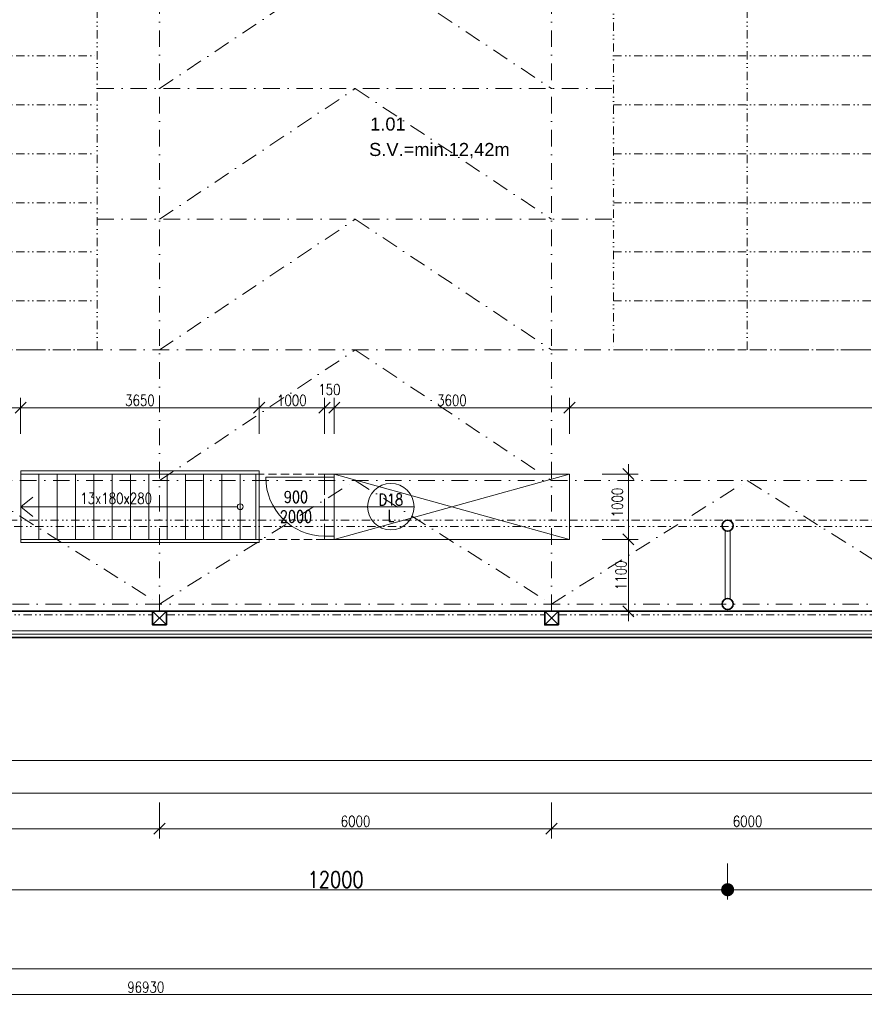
# Model space of a CAD drawing. Header units: millimetres. Extents: x -485339 to 350584, y -1189934 to 0.
# Tile 27 of 178: x -229878 to -216951, y -1065795 to -1050723. Entities that reach past the tile are written whole.
import ezdxf
from ezdxf.enums import TextEntityAlignment as Align

# ---------------------------------------------------------------- set-up
doc = ezdxf.new("R2010")
doc.units = ezdxf.units.MM
doc.header["$LTSCALE"] = 10
for name, pattern in [('DASHDOT', [25.4, 12.7, -6.35, 0, -6.35]), ('DĚLICÍ2', [15.875, 6.35, -3.175, 0, -3.175, 0, -3.175]), ('ČÁRKOVANÁ', [19.05, 12.7, -6.35])]:
    doc.linetypes.add(name, pattern=pattern)
doc.layers.get('Defpoints').update_dxf_attribs({"color": 201})
for name, color, linetype, lineweight in [('N_dveře', 10, 'Continuous', 18), ('N_kóty', 10, 'Continuous', 18), ('N_popis_otvory', 10, 'Continuous', 18), ('N_čáry_obrys', 10, 'Continuous', 35), ('N_čáry_obv.plášt', 212, 'Continuous', 18), ('N_čáry_plné', 10, 'Continuous', 18), ('St__otvory_dveře', 40, 'Continuous', 18), ('St_kóty', 132, 'Continuous', 18), ('St_plocha_místnosti', 250, 'Continuous', 18), ('St_popis', 250, 'Continuous', 18), ('St_sloupy_konstrukce haly', 5, 'Continuous', 35), ('St_sloupy_opláštění_půdorys', 25, 'Continuous', 35), ('St_čáry_nad', 250, 'DĚLICÍ2', 18), ('St_čáry_osy', 250, 'DASHDOT', 18), ('St_čáry_plné', 250, 'Continuous', 18)]:
    doc.layers.add(name, color=color, linetype=linetype, lineweight=lineweight)
doc.styles.add('Andy', font='arial.ttf')
doc.styles.get("Standard").update_dxf_attribs({"font": 'simplex.shx', "width": 0.8})
doc.linetypes.add('IZOLACE', pattern='A,0.0001,-0.1,[134,ltypeshp.shx,S=0.1,R=0,X=-0.1,Y=0],-0.2,[134,ltypeshp.shx,S=0.1,R=180,X=0.1,Y=0],-0.1', length=0.4001)
doc.dimstyles.new('stavebníM100', dxfattribs={"dimtxt": 165, "dimasz": 170, "dimexe": 150, "dimexo": 100, "dimgap": 30, "dimtad": 1, "dimdec": 0, "dimtxsty": 'Standard', "dimblk": 'OBLIQUE', "dimcen": -2.5, "dimdle": 150, "dimclrd": 256, "dimclre": 256, "dimclrt": 256, "dimadec": 4, "dimazin": 0, "dimtfac": 1, "dimtdec": 0, "dimtmove": 2, "dimatfit": 3, "dimldrblk": 'OBLIQUE', "dimfxl": 400, "dimfxlon": 1, "dimlwd": -1, "dimlwe": -1, "dimarcsym": 0})
doc.dimstyles.new('stavebníM100_modul', dxfattribs={"dimtxt": 250, "dimasz": 200, "dimexe": 150, "dimexo": 100, "dimgap": 30, "dimtad": 1, "dimdec": 0, "dimtxsty": 'Standard', "dimblk": 'DOT', "dimcen": -2.5, "dimdle": 150, "dimclrd": 256, "dimclre": 256, "dimclrt": 256, "dimadec": 4, "dimazin": 0, "dimtfac": 1, "dimtdec": 0, "dimtmove": 2, "dimatfit": 3, "dimldrblk": 'OBLIQUE', "dimfxl": 400, "dimfxlon": 1, "dimlwd": -1, "dimlwe": -1, "dimarcsym": 0})

# ---------------------------------------------------------------- blocks, each defined once
blk = doc.blocks.new('G$C08AFE675')
at = {"layer": 'St_sloupy_konstrukce haly', "color": 250, "lineweight": 18, "ltscale": 2}
for points in [[(-525, 40), (525, 40)], [(-525, -40), (525, -40)]]:
    blk.add_lwpolyline(points, dxfattribs=at)
at = {"layer": 'St_sloupy_konstrukce haly', "ltscale": 2}
for centre in [(-600, 0), (600, 0)]:
    blk.add_circle(centre, 85, dxfattribs=at)
blk = doc.blocks.new('G$C0F2906C7')
at = {"layer": 'St_sloupy_opláštění_půdorys', "ltscale": 2}
blk.add_lwpolyline([(-105, -105), (105, -105), (105, 105), (-105, 105)], close=True, dxfattribs=at)
for points in [[(-105, 105), (105, -105)], [(105, 105), (-105, -105)]]:
    blk.add_lwpolyline(points, dxfattribs=at)
blk = doc.blocks.new('G$CE3D3B369')
at = {"layer": 'St_čáry_osy', "linetype": 'ByBlock', "ltscale": 2}
blk.add_lwpolyline([(0, 0), (12000, 0), (12000, 4100), (0, 4100)], close=True, dxfattribs=at)
for points in [[(750, 4100), (750, 0)], [(1500, 4100), (1500, 0)], [(2250, 4100), (2250, 0)], [(3000, 4100), (3000, 0)], [(3750, 4100), (3750, 0)], [(4500, 4100), (4500, 0)], [(5250, 4100), (5250, 0)], [(6000, 4100), (6000, 0)], [(6750, 4100), (6750, 0)], [(7500, 4100), (7500, 0)], [(8250, 4100), (8250, 0)], [(9000, 4100), (9000, 0)], [(9750, 4100), (9750, 0)], [(10500, 4100), (10500, 0)], [(11250, 4100), (11250, 0)], [(0, 2050), (12000, 2050)]]:
    blk.add_lwpolyline(points, dxfattribs=at)
at = {"layer": 'St_čáry_osy', "ltscale": 2}
blk.add_lwpolyline([(12000, 4100), (12000, 0)], dxfattribs=at)
blk = doc.blocks.new('*U6988')
at = {"layer": 'St_čáry_osy', "ltscale": 2}
blk.add_lwpolyline([(-3000, -1945), (-4, -55), (3000, -1945)], dxfattribs=at)
blk = doc.blocks.new('*U6987')
at = {"layer": 'St_čáry_osy', "ltscale": 2}
for p in [(36000, 0), (42000, 0), (48000, 0)]:
    blk.add_blockref('*U6988', p, dxfattribs=at)
blk = doc.blocks.new('*U6990')
at = {"layer": 'St_čáry_osy', "ltscale": 2}
blk.add_lwpolyline([(-3000, -1000), (-4, 1000), (3000, -1000)], dxfattribs=at)
blk = doc.blocks.new('*U6989')
at = {"layer": 'St_čáry_osy', "ltscale": 2}
for p in [(36000, 6000), (36000, 4000), (36000, 2000), (36000, 0)]:
    blk.add_blockref('*U6990', p, dxfattribs=at)
blk = doc.blocks.new('_OBLIQUE')
at = {"color": 0, "linetype": 'ByBlock'}
blk.add_line((-0.5, -0.5), (0.5, 0.5), dxfattribs=at)
blk = doc.blocks.new('*D6996')
at = {"layer": 'Defpoints', "color": 0}
for p in [(-276113, -1061874), (-206363, -1062274), (-206363, -1062563)]:
    blk.add_point(p, dxfattribs=at)
at = {"layer": 'St_kóty'}
for p, q in [((-276113, -1062163), (-276113, -1062713)), ((-206363, -1062374), (-206363, -1062713)), ((-276263, -1062563), (-206213, -1062563))]:
    blk.add_line(p, q, dxfattribs=at)
at = {"layer": 'St_kóty', "linetype": 'ByBlock', "xscale": 170, "yscale": 170, "zscale": 170, "rotation": 180}
blk.add_blockref('_OBLIQUE', (-276113, -1062563), dxfattribs=at)
at = {"layer": 'St_kóty', "linetype": 'ByBlock', "xscale": 170, "yscale": 170, "zscale": 170}
blk.add_blockref('_OBLIQUE', (-206363, -1062563), dxfattribs=at)
at = {"layer": 'St_kóty', "insert": (-241238, -1062450), "char_height": 165, "attachment_point": 5}
blk.add_mtext('69750', dxfattribs=at)
blk = doc.blocks.new('*D7019')
at = {"layer": 'Defpoints', "color": 0}
for p in [(-233738, -1059883), (-227738, -1059883), (-227738, -1063107)]:
    blk.add_point(p, dxfattribs=at)
at = {"layer": 'St_kóty'}
for p, q in [((-233738, -1062707), (-233738, -1063257)), ((-227738, -1062707), (-227738, -1063257)), ((-233888, -1063107), (-227588, -1063107))]:
    blk.add_line(p, q, dxfattribs=at)
at = {"layer": 'St_kóty', "linetype": 'ByBlock', "xscale": 170, "yscale": 170, "zscale": 170, "rotation": 180}
blk.add_blockref('_OBLIQUE', (-233738, -1063107), dxfattribs=at)
at = {"layer": 'St_kóty', "linetype": 'ByBlock', "xscale": 170, "yscale": 170, "zscale": 170}
blk.add_blockref('_OBLIQUE', (-227738, -1063107), dxfattribs=at)
at = {"layer": 'St_kóty', "insert": (-230738, -1062994), "char_height": 165, "attachment_point": 5}
blk.add_mtext('6000', dxfattribs=at)
blk = doc.blocks.new('*D7020')
at = {"layer": 'Defpoints', "color": 0}
for p in [(-227738, -1059883), (-221738, -1059883), (-221738, -1063107)]:
    blk.add_point(p, dxfattribs=at)
at = {"layer": 'St_kóty'}
for p, q in [((-227738, -1062707), (-227738, -1063257)), ((-221738, -1062707), (-221738, -1063257)), ((-227888, -1063107), (-221588, -1063107))]:
    blk.add_line(p, q, dxfattribs=at)
at = {"layer": 'St_kóty', "linetype": 'ByBlock', "xscale": 170, "yscale": 170, "zscale": 170, "rotation": 180}
blk.add_blockref('_OBLIQUE', (-227738, -1063107), dxfattribs=at)
at = {"layer": 'St_kóty', "linetype": 'ByBlock', "xscale": 170, "yscale": 170, "zscale": 170}
blk.add_blockref('_OBLIQUE', (-221738, -1063107), dxfattribs=at)
at = {"layer": 'St_kóty', "insert": (-224738, -1062994), "char_height": 165, "attachment_point": 5}
blk.add_mtext('6000', dxfattribs=at)
blk = doc.blocks.new('*D7021')
at = {"layer": 'Defpoints', "color": 0}
for p in [(-221738, -1059883), (-215738, -1059883), (-215738, -1063107)]:
    blk.add_point(p, dxfattribs=at)
at = {"layer": 'St_kóty'}
for p, q in [((-221738, -1062707), (-221738, -1063257)), ((-215738, -1062707), (-215738, -1063257)), ((-221888, -1063107), (-215588, -1063107))]:
    blk.add_line(p, q, dxfattribs=at)
at = {"layer": 'St_kóty', "linetype": 'ByBlock', "xscale": 170, "yscale": 170, "zscale": 170, "rotation": 180}
blk.add_blockref('_OBLIQUE', (-221738, -1063107), dxfattribs=at)
at = {"layer": 'St_kóty', "linetype": 'ByBlock', "xscale": 170, "yscale": 170, "zscale": 170}
blk.add_blockref('_OBLIQUE', (-215738, -1063107), dxfattribs=at)
at = {"layer": 'St_kóty', "insert": (-218738, -1062994), "char_height": 165, "attachment_point": 5}
blk.add_mtext('6000', dxfattribs=at)
blk = doc.blocks.new('_Dot')
at = {"color": 0, "linetype": 'ByBlock', "lineweight": -2}
blk.add_line((-0.5, 0), (-1, 0), dxfattribs=at)
at = {"color": 0, "linetype": 'ByBlock', "const_width": 0.5}
blk.add_lwpolyline([(-0.25, 0, 1), (0.25, 0, 1)], format="xyb", close=True, dxfattribs=at)
blk = doc.blocks.new('*D7034')
at = {"layer": 'Defpoints', "color": 0}
for p in [(-219043, -1040868), (-207051, -1040782), (-219043, -1064041)]:
    blk.add_point(p, dxfattribs=at)
at = {"layer": 'St_kóty'}
for p, q in [((-219043, -1063641), (-219043, -1064191)), ((-207051, -1063641), (-207051, -1064191)), ((-207251, -1064041), (-218843, -1064041))]:
    blk.add_line(p, q, dxfattribs=at)
at = {"layer": 'St_kóty', "linetype": 'ByBlock', "xscale": 200, "yscale": 200, "zscale": 200, "rotation": 180}
blk.add_blockref('_Dot', (-219043, -1064041), dxfattribs=at)
at = {"layer": 'St_kóty', "linetype": 'ByBlock', "xscale": 200, "yscale": 200, "zscale": 200}
blk.add_blockref('_Dot', (-207051, -1064041), dxfattribs=at)
at = {"layer": 'St_kóty', "insert": (-213047, -1063886), "char_height": 250, "attachment_point": 5}
blk.add_mtext('11992', dxfattribs=at)
blk = doc.blocks.new('*D7035')
at = {"layer": 'Defpoints', "color": 0}
for p in [(-231043, -1040868), (-219043, -1040868), (-231043, -1064041)]:
    blk.add_point(p, dxfattribs=at)
at = {"layer": 'St_kóty'}
for p, q in [((-231043, -1063641), (-231043, -1064191)), ((-219043, -1063641), (-219043, -1064191)), ((-219243, -1064041), (-230843, -1064041))]:
    blk.add_line(p, q, dxfattribs=at)
at = {"layer": 'St_kóty', "linetype": 'ByBlock', "xscale": 200, "yscale": 200, "zscale": 200, "rotation": 180}
blk.add_blockref('_Dot', (-231043, -1064041), dxfattribs=at)
at = {"layer": 'St_kóty', "linetype": 'ByBlock', "xscale": 200, "yscale": 200, "zscale": 200}
blk.add_blockref('_Dot', (-219043, -1064041), dxfattribs=at)
at = {"layer": 'St_kóty', "insert": (-225043, -1063886), "char_height": 250, "attachment_point": 5}
blk.add_mtext('12000', dxfattribs=at)
blk = doc.blocks.new('*D7256')
at = {"layer": 'Defpoints', "color": 0}
for p in [(-179483, -1042046), (-276413, -1060078), (-179483, -1065645)]:
    blk.add_point(p, dxfattribs=at)
at = {"layer": 'St_kóty'}
for p, q in [((-276413, -1065245), (-276413, -1065795)), ((-179483, -1065245), (-179483, -1065795)), ((-276563, -1065645), (-179333, -1065645))]:
    blk.add_line(p, q, dxfattribs=at)
at = {"layer": 'St_kóty', "linetype": 'ByBlock', "xscale": 170, "yscale": 170, "zscale": 170, "rotation": 180}
blk.add_blockref('_OBLIQUE', (-276413, -1065645), dxfattribs=at)
at = {"layer": 'St_kóty', "linetype": 'ByBlock', "xscale": 170, "yscale": 170, "zscale": 170}
blk.add_blockref('_OBLIQUE', (-179483, -1065645), dxfattribs=at)
at = {"layer": 'St_kóty', "insert": (-227948, -1065533), "char_height": 165, "attachment_point": 5}
blk.add_mtext('96930', dxfattribs=at)
blk = doc.blocks.new('*D7257')
at = {"layer": 'Defpoints', "color": 0}
for p in [(-276413, -1060078), (-195583, -1060478), (-195583, -1065253)]:
    blk.add_point(p, dxfattribs=at)
at = {"layer": 'St_kóty'}
for p, q in [((-276413, -1064853), (-276413, -1065403)), ((-195583, -1064853), (-195583, -1065403)), ((-276563, -1065253), (-195433, -1065253))]:
    blk.add_line(p, q, dxfattribs=at)
at = {"layer": 'St_kóty', "linetype": 'ByBlock', "xscale": 170, "yscale": 170, "zscale": 170, "rotation": 180}
blk.add_blockref('_OBLIQUE', (-276413, -1065253), dxfattribs=at)
at = {"layer": 'St_kóty', "linetype": 'ByBlock', "xscale": 170, "yscale": 170, "zscale": 170}
blk.add_blockref('_OBLIQUE', (-195583, -1065253), dxfattribs=at)
at = {"layer": 'St_kóty', "insert": (-235998, -1065141), "char_height": 165, "attachment_point": 5}
blk.add_mtext('80830', dxfattribs=at)
blk = doc.blocks.new('*D7307')
at = {"layer": 'Defpoints', "color": 0}
for p in [(-276413, -1060654), (-206363, -1060654), (-206363, -1062062)]:
    blk.add_point(p, dxfattribs=at)
at = {"layer": 'N_kóty'}
for p, q in [((-276413, -1061662), (-276413, -1062212)), ((-206363, -1061662), (-206363, -1062212)), ((-276563, -1062062), (-206213, -1062062))]:
    blk.add_line(p, q, dxfattribs=at)
at = {"layer": 'N_kóty', "linetype": 'ByBlock', "xscale": 170, "yscale": 170, "zscale": 170, "rotation": 180}
blk.add_blockref('_OBLIQUE', (-276413, -1062062), dxfattribs=at)
at = {"layer": 'N_kóty', "linetype": 'ByBlock', "xscale": 170, "yscale": 170, "zscale": 170}
blk.add_blockref('_OBLIQUE', (-206363, -1062062), dxfattribs=at)
at = {"layer": 'N_kóty', "insert": (-241388, -1061949), "char_height": 165, "attachment_point": 5}
blk.add_mtext('70050', dxfattribs=at)
blk = doc.blocks.new('*U7799')
at = {"layer": 'St_čáry_plné', "ltscale": 2}
blk.add_line((0, 500), (0, -500), dxfattribs=at)
blk = doc.blocks.new('*U7800')
at = {"layer": 'St_čáry_plné', "lineweight": 18}
for p in [(0, 0), (280, 0), (560, 0), (840, 0), (1120, 0), (1400, 0), (1680, 0), (1960, 0), (2240, 0), (2520, 0), (2800, 0), (3080, 0)]:
    blk.add_blockref('*U7799', p, dxfattribs=at)
blk = doc.blocks.new('G$C4A64DE30')
at = {"layer": 'N_dveře', "ltscale": 2}
blk.add_lwpolyline([(-150, 450), (-1050, 450)], dxfattribs=at)
blk.add_arc((-150, 450), 900, 180, 270, dxfattribs=at)
at = {"layer": 'N_popis_otvory'}
blk.add_lwpolyline([(-1155, 0), (510, 0)], dxfattribs=at)
blk.add_circle((865, 0), 355, dxfattribs=at)
at = {"layer": 'N_čáry_plné'}
blk.add_lwpolyline([(510, 0), (1219, 0)], dxfattribs=at)
at = {"layer": 'St__otvory_dveře', "linetype": 'ČÁRKOVANÁ', "ltscale": 2}
for points in [[(-150, 450), (-150, 500), (0, 500), (0, 450)], [(-150, -500), (-150, -450), (0, -450), (0, -500)]]:
    blk.add_lwpolyline(points, close=True, dxfattribs=at)
for points in [[(-150, 450), (-150, -450)], [(0, 450), (0, -450)]]:
    blk.add_lwpolyline(points, dxfattribs=at)
at = {"layer": 'N_popis_otvory', "width": 0.8}
for s, p in [('D18', (865, 108)), ('L', (865, -139))]:
    blk.add_text(s, height=180, dxfattribs=at).set_placement(p, align=Align.MIDDLE_CENTER)
at = {"layer": 'N_popis_otvory', "insert": (-587, 0), "char_height": 180, "width": 1342.53, "attachment_point": 5}
blk.add_mtext('900\\P2000', dxfattribs=at)
blk = doc.blocks.new('*D7811')
at = {"layer": 'Defpoints', "color": 0}
for p in [(-226213, -1056663), (-229863, -1057628), (-226213, -1057628)]:
    blk.add_point(p, dxfattribs=at)
at = {"layer": 'St_kóty'}
for p, q in [((-229863, -1057063), (-229863, -1056513)), ((-226213, -1057063), (-226213, -1056513)), ((-230013, -1056663), (-226063, -1056663))]:
    blk.add_line(p, q, dxfattribs=at)
at = {"layer": 'St_kóty', "linetype": 'ByBlock', "xscale": 170, "yscale": 170, "zscale": 170, "rotation": 180}
blk.add_blockref('_OBLIQUE', (-229863, -1056663), dxfattribs=at)
at = {"layer": 'St_kóty', "linetype": 'ByBlock', "xscale": 170, "yscale": 170, "zscale": 170}
blk.add_blockref('_OBLIQUE', (-226213, -1056663), dxfattribs=at)
at = {"layer": 'St_kóty', "lineweight": 18, "insert": (-228038, -1056550), "char_height": 165, "attachment_point": 5}
blk.add_mtext('3650', dxfattribs=at)
blk = doc.blocks.new('*D7812')
at = {"layer": 'Defpoints', "color": 0}
for p in [(-225213, -1056663), (-226213, -1057628), (-225213, -1057678)]:
    blk.add_point(p, dxfattribs=at)
at = {"layer": 'St_kóty'}
for p, q in [((-226213, -1057063), (-226213, -1056513)), ((-225213, -1057063), (-225213, -1056513)), ((-226363, -1056663), (-225063, -1056663))]:
    blk.add_line(p, q, dxfattribs=at)
at = {"layer": 'St_kóty', "linetype": 'ByBlock', "xscale": 170, "yscale": 170, "zscale": 170, "rotation": 180}
blk.add_blockref('_OBLIQUE', (-226213, -1056663), dxfattribs=at)
at = {"layer": 'St_kóty', "linetype": 'ByBlock', "xscale": 170, "yscale": 170, "zscale": 170}
blk.add_blockref('_OBLIQUE', (-225213, -1056663), dxfattribs=at)
at = {"layer": 'St_kóty', "lineweight": 18, "insert": (-225713, -1056550), "char_height": 165, "attachment_point": 5}
blk.add_mtext('1000', dxfattribs=at)
blk = doc.blocks.new('*D7813')
at = {"layer": 'Defpoints', "color": 0}
for p in [(-225063, -1056663), (-225213, -1057678), (-225063, -1057678)]:
    blk.add_point(p, dxfattribs=at)
at = {"layer": 'St_kóty'}
for p, q in [((-225213, -1057063), (-225213, -1056513)), ((-225063, -1057063), (-225063, -1056513)), ((-225363, -1056663), (-224913, -1056663))]:
    blk.add_line(p, q, dxfattribs=at)
at = {"layer": 'St_kóty', "linetype": 'ByBlock', "xscale": 170, "yscale": 170, "zscale": 170, "rotation": 180}
blk.add_blockref('_OBLIQUE', (-225213, -1056663), dxfattribs=at)
at = {"layer": 'St_kóty', "linetype": 'ByBlock', "xscale": 170, "yscale": 170, "zscale": 170}
blk.add_blockref('_OBLIQUE', (-225063, -1056663), dxfattribs=at)
at = {"layer": 'St_kóty', "lineweight": 18, "insert": (-225138, -1056385), "char_height": 165, "attachment_point": 5}
blk.add_mtext('150', dxfattribs=at)
blk = doc.blocks.new('*D7814')
at = {"layer": 'Defpoints', "color": 0}
for p in [(-221463, -1056663), (-225063, -1057678), (-221463, -1057678)]:
    blk.add_point(p, dxfattribs=at)
at = {"layer": 'St_kóty'}
for p, q in [((-225063, -1057063), (-225063, -1056513)), ((-221463, -1057063), (-221463, -1056513)), ((-225213, -1056663), (-221313, -1056663))]:
    blk.add_line(p, q, dxfattribs=at)
at = {"layer": 'St_kóty', "linetype": 'ByBlock', "xscale": 170, "yscale": 170, "zscale": 170, "rotation": 180}
blk.add_blockref('_OBLIQUE', (-225063, -1056663), dxfattribs=at)
at = {"layer": 'St_kóty', "linetype": 'ByBlock', "xscale": 170, "yscale": 170, "zscale": 170}
blk.add_blockref('_OBLIQUE', (-221463, -1056663), dxfattribs=at)
at = {"layer": 'St_kóty', "lineweight": 18, "insert": (-223263, -1056550), "char_height": 165, "attachment_point": 5}
blk.add_mtext('3600', dxfattribs=at)
blk = doc.blocks.new('*D7815')
at = {"layer": 'Defpoints', "color": 0}
for p in [(-221463, -1057678), (-221463, -1058678), (-220562, -1058678)]:
    blk.add_point(p, dxfattribs=at)
at = {"layer": 'St_kóty'}
for p, q in [((-220562, -1057528), (-220562, -1058828)), ((-220962, -1057678), (-220412, -1057678)), ((-220962, -1058678), (-220412, -1058678))]:
    blk.add_line(p, q, dxfattribs=at)
at = {"layer": 'St_kóty', "linetype": 'ByBlock', "xscale": 170, "yscale": 170, "zscale": 170}
for p, rotation in [((-220562, -1057678), 90), ((-220562, -1058678), 270)]:
    blk.add_blockref('_OBLIQUE', p, dxfattribs=dict(at, rotation=rotation))
at = {"layer": 'St_kóty', "lineweight": 18, "insert": (-220731, -1058114), "char_height": 165, "attachment_point": 5, "rotation": 90}
blk.add_mtext('1000', dxfattribs=at)
blk = doc.blocks.new('*D7816')
at = {"layer": 'Defpoints', "color": 0}
for p in [(-221463, -1058678), (-220562, -1059778), (-220562, -1059778)]:
    blk.add_point(p, dxfattribs=at)
at = {"layer": 'St_kóty'}
for p, q in [((-220562, -1058528), (-220562, -1059928)), ((-220962, -1058678), (-220412, -1058678)), ((-220462, -1059778), (-220412, -1059778))]:
    blk.add_line(p, q, dxfattribs=at)
at = {"layer": 'St_kóty', "linetype": 'ByBlock', "xscale": 170, "yscale": 170, "zscale": 170}
for p, rotation in [((-220562, -1058678), 90), ((-220562, -1059778), 270)]:
    blk.add_blockref('_OBLIQUE', p, dxfattribs=dict(at, rotation=rotation))
at = {"layer": 'St_kóty', "lineweight": 18, "insert": (-220675, -1059228), "char_height": 165, "attachment_point": 5, "rotation": 90}
blk.add_mtext('1100', dxfattribs=at)
blk = doc.blocks.new('*D7817')
at = {"layer": 'Defpoints', "color": 0}
for p in [(-206363, -1056663), (-221463, -1057678), (-206363, -1059778)]:
    blk.add_point(p, dxfattribs=at)
at = {"layer": 'St_kóty'}
for p, q in [((-221463, -1057063), (-221463, -1056513)), ((-206363, -1057063), (-206363, -1056513)), ((-221613, -1056663), (-206213, -1056663))]:
    blk.add_line(p, q, dxfattribs=at)
at = {"layer": 'St_kóty', "linetype": 'ByBlock', "xscale": 170, "yscale": 170, "zscale": 170, "rotation": 180}
blk.add_blockref('_OBLIQUE', (-221463, -1056663), dxfattribs=at)
at = {"layer": 'St_kóty', "linetype": 'ByBlock', "xscale": 170, "yscale": 170, "zscale": 170}
blk.add_blockref('_OBLIQUE', (-206363, -1056663), dxfattribs=at)
at = {"layer": 'St_kóty', "lineweight": 18, "insert": (-213913, -1056550), "char_height": 165, "attachment_point": 5}
blk.add_mtext('15100', dxfattribs=at)

msp = doc.modelspace()

# ---------------------------------------------------------------- linework, layer by layer
at = {"layer": 'N_čáry_obrys', "ltscale": 2}
msp.add_lwpolyline([(-206462.7, -1060177.6), (-276112.7, -1060177.6)], dxfattribs=at)
at = {"layer": 'N_čáry_obv.plášt', "linetype": 'IZOLACE', "ltscale": 10}
msp.add_lwpolyline([(-206412.7, -1060127.6), (-276462.7, -1060127.6)], dxfattribs=at)
at = {"layer": 'St__otvory_dveře', "linetype": 'ČÁRKOVANÁ'}
msp.add_lwpolyline([(-226262.7, -1057677.6), (-225212.7, -1057677.6), (-225212.7, -1058677.6), (-226262.7, -1058677.6)], dxfattribs=at)
at = {"layer": 'St_sloupy_konstrukce haly', "ltscale": 2}
msp.add_lwpolyline([(-276112.7, -1059777.6), (-206362.7, -1059777.6)], dxfattribs=at)
at = {"layer": 'St_čáry_nad', "ltscale": 2}
for points in [[(-207042.7, -1058382.6), (-275737.7, -1058382.6)], [(-206959.1, -1058482.6), (-275737.7, -1058482.6)], [(-233632.7, -1059832.6), (-227842.7, -1059832.6)], [(-227632.7, -1059832.6), (-221842.7, -1059832.6)], [(-221632.7, -1059832.6), (-215842.7, -1059832.6)]]:
    msp.add_lwpolyline(points, dxfattribs=at)
at = {"layer": 'St_čáry_osy', "ltscale": 2}
for points in [[(-227737.7, -1059777.6), (-227737.7, -1011656.9)], [(-221737.7, -1059777.6), (-221737.7, -1011656.9)], [(-228692, -1051777.6), (-220792, -1051777.6)], [(-228692, -1053777.6), (-220792, -1053777.6)], [(-276112.7, -1055777.6), (-206362.7, -1055777.6)], [(-276112.7, -1057777.6), (-206362.7, -1057777.6)], [(-206362.7, -1059667.6), (-275957.7, -1059667.6)]]:
    msp.add_lwpolyline(points, dxfattribs=at)
at = {"layer": 'St_čáry_plné', "ltscale": 2}
for p, q in [((-229862.7, -1057627.6), (-229862.7, -1058727.6)), ((-226262.7, -1057677.6), (-229862.7, -1057677.6)), ((-226262.7, -1058677.6), (-226262.7, -1057677.6)), ((-229862.7, -1058677.6), (-226262.7, -1058677.6))]:
    msp.add_line(p, q, dxfattribs=at)
for points in [[(-229862.7, -1058727.6), (-226212.7, -1058727.6), (-226212.7, -1057627.6), (-229862.7, -1057627.6)], [(-206362.7, -1060077.6), (-276112.7, -1060077.6)]]:
    msp.add_lwpolyline(points, dxfattribs=at)
at = {"layer": 'St_čáry_plné', "lineweight": 18}
for points in [[(-226262.7, -1057677.6), (-226262.7, -1058677.6)], [(-225062.7, -1057677.6), (-221462.7, -1058677.6)], [(-221462.7, -1057677.6), (-225062.7, -1058677.6)], [(-229862.7, -1058177.6), (-229677.6, -1058029.9)], [(-226547, -1058177.6), (-229862.7, -1058177.6)], [(-229862.7, -1058177.6), (-229677.6, -1058325.4)]]:
    msp.add_lwpolyline(points, dxfattribs=at)
at = {"layer": 'St_čáry_plné', "ltscale": 2}
msp.add_lwpolyline([(-221462.7, -1058677.6), (-221462.7, -1057677.6), (-225062.7, -1057677.6), (-225062.7, -1058677.6)], close=True, dxfattribs=at)
at = {"layer": 'St_čáry_plné', "lineweight": 18}
msp.add_circle((-226502.7, -1058177.6), 44.2, dxfattribs=at)

# ---------------------------------------------------------------- block references
at = {"layer": 'St__otvory_dveře', "lineweight": 18}
msp.add_blockref('G$C4A64DE30', (-225062.7, -1058177.6), dxfattribs=at)
at = {"layer": 'St_sloupy_konstrukce haly', "ltscale": 2, "rotation": 90}
msp.add_blockref('G$C08AFE675', (-219042.7, -1059067.6), dxfattribs=at)
at = {"layer": 'St_sloupy_opláštění_půdorys', "ltscale": 2, "rotation": 90}
for p in [(-227737.7, -1059882.6), (-221737.7, -1059882.6)]:
    msp.add_blockref('G$C0F2906C7', p, dxfattribs=at)
at = {"layer": 'St_čáry_nad', "ltscale": 2, "rotation": 90}
for p in [(-228692, -1055777.6), (-216692, -1055777.6)]:
    msp.add_blockref('G$CE3D3B369', p, dxfattribs=at)
at = {"layer": 'St_čáry_osy', "ltscale": 2}
for name, p in [('*U6989', (-260737.7, -1056777.6)), ('*U6987', (-266737.7, -1057722.6))]:
    msp.add_blockref(name, p, dxfattribs=at)
at = {"layer": 'St_čáry_plné', "lineweight": 18}
msp.add_blockref('*U7800', (-229582.7, -1058177.6), dxfattribs=at)

# ---------------------------------------------------------------- texts
at = {"layer": 'Defpoints', "ltscale": 2, "style": 'Andy'}
msp.add_text('S.V.=min.12,42m', height=200, dxfattribs=at).set_placement((-224529.9, -1052809.4))
at = {"layer": 'St_plocha_místnosti', "ltscale": 2, "style": 'Andy'}
msp.add_text('1.01', height=200, dxfattribs=at).set_placement((-224513.8, -1052419.9))
at = {"layer": 'St_popis', "ltscale": 2, "width": 0.8}
msp.add_text('13x180x280', height=165, dxfattribs=at).set_placement((-228950.5, -1058132.6))

# ---------------------------------------------------------------- dimensions: what is measured, and where the dimension line sits
at = {"layer": 'N_kóty'}
dim = msp.add_linear_dim(base=(-206362.7, -1062061.7), p1=(-276412.7, -1060653.8), p2=(-206362.7, -1060653.8), dimstyle='stavebníM100', dxfattribs=at)
dim.commit()
dim.dimension.update_dxf_attribs({"geometry": '*D7307', "text_midpoint": (-241387.7, -1061949.2)})
at = {"layer": 'St_kóty'}
for base, p1, p2, dimstyle, picture, middle in [((-231042.7, -1064041.5), (-219042.7, -1040867.6), (-231042.7, -1040867.6), 'stavebníM100_modul', '*D7035', (-225042.7, -1063886.5)), ((-219042.7, -1064041.5), (-207050.9, -1040782.2), (-219042.7, -1040867.6), 'stavebníM100_modul', '*D7034', (-213046.8, -1063886.5)), ((-227737.7, -1063107), (-233737.7, -1059882.6), (-227737.7, -1059882.6), 'stavebníM100', '*D7019', (-230737.7, -1062994.5)), ((-221737.7, -1063107), (-227737.7, -1059882.6), (-221737.7, -1059882.6), 'stavebníM100', '*D7020', (-224737.7, -1062994.5)), ((-215737.7, -1063107), (-221737.7, -1059882.6), (-215737.7, -1059882.6), 'stavebníM100', '*D7021', (-218737.7, -1062994.5))]:
    dim = msp.add_linear_dim(base=base, p1=p1, p2=p2, dimstyle=dimstyle, dxfattribs=at)
    dim.commit()
    dim.dimension.update_dxf_attribs({"geometry": picture, "text_midpoint": middle})
for base, p1, p2, picture, middle in [((-179483, -1065645.1), (-276412.7, -1060077.6), (-179483, -1042045.8), '*D7256', (-227947.9, -1065532.6)), ((-195582.7, -1065253.2), (-276412.7, -1060077.6), (-195582.7, -1060477.6), '*D7257', (-235997.7, -1065140.7)), ((-206362.7, -1062562.9), (-276112.7, -1061874.1), (-206362.7, -1062274.1), '*D6996', (-241237.7, -1062450.4))]:
    dim = msp.add_linear_dim(base=base, p1=p1, p2=p2, dimstyle='stavebníM100', override={"dimtxsty": 'Standard', "dimldrblk": 'OBLIQUE'}, dxfattribs=at)
    dim.commit()
    dim.dimension.update_dxf_attribs({"geometry": picture, "text_midpoint": middle})
at = {"layer": 'St_kóty', "lineweight": 18}
for base, p1, p2, picture, middle in [((-225062.7, -1056662.6), (-225212.7, -1057677.6), (-225062.7, -1057677.6), '*D7813', (-225137.7, -1056385.1)), ((-226212.7, -1056662.6), (-229862.7, -1057627.6), (-226212.7, -1057627.6), '*D7811', (-228037.7, -1056550.1)), ((-225212.7, -1056662.6), (-226212.7, -1057627.6), (-225212.7, -1057677.6), '*D7812', (-225712.7, -1056550.1)), ((-221462.7, -1056662.6), (-225062.7, -1057677.6), (-221462.7, -1057677.6), '*D7814', (-223262.7, -1056550.1)), ((-206362.7, -1056662.6), (-221462.7, -1057677.6), (-206362.7, -1059777.6), '*D7817', (-213912.7, -1056550.1))]:
    dim = msp.add_linear_dim(base=base, p1=p1, p2=p2, dimstyle='stavebníM100', dxfattribs=at)
    dim.commit()
    dim.dimension.update_dxf_attribs({"geometry": picture, "text_midpoint": middle})
dim = msp.add_linear_dim(base=(-220562.1, -1058677.6), p1=(-221462.7, -1057677.6), p2=(-221462.7, -1058677.6), angle=90, dimstyle='stavebníM100', dxfattribs=at)
dim.commit()
dim.dimension.update_dxf_attribs({"geometry": '*D7815', "text_midpoint": (-220730.5, -1058113.9), "dimtype": 160})
dim = msp.add_linear_dim(base=(-220562.1, -1059777.6), p1=(-221462.7, -1058677.6), p2=(-220562.1, -1059777.6), angle=90, dimstyle='stavebníM100', dxfattribs=at)
dim.commit()
dim.dimension.update_dxf_attribs({"geometry": '*D7816', "text_midpoint": (-220674.6, -1059227.6)})

doc.saveas('drawing.dxf')
